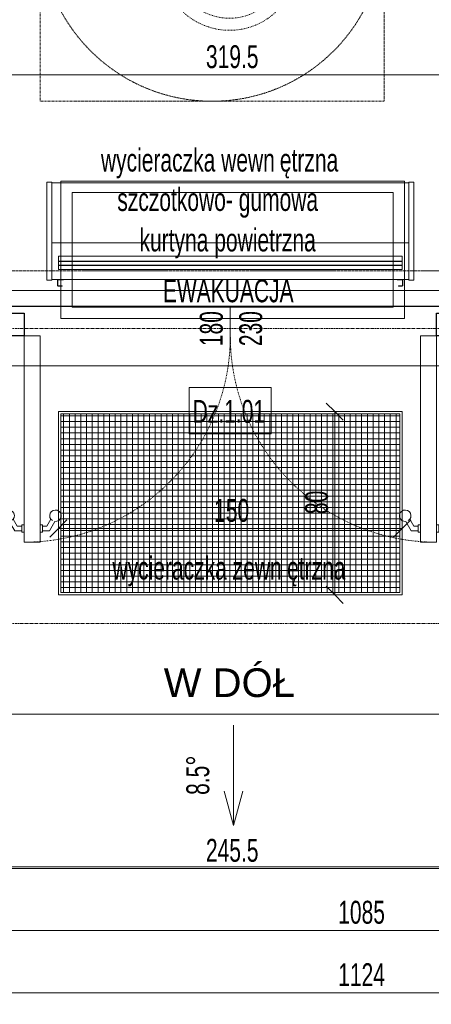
# Model space of a CAD drawing. Header units: centimetres. Extents: x 376 to 6517, y 1901 to 66534.
# Tile 38 of 105: x 2230 to 2410, y 65361 to 65791. Entities that reach past the tile are written whole.
import ezdxf

# ---------------------------------------------------------------- set-up
doc = ezdxf.new("R2010")
doc.units = ezdxf.units.CM
for name, pattern in [('__FK_przerywana', [0.32004, 0.16002, -0.16002]), ('bardzo krótka kreska', [0.4, 0.2, -0.2]), ('IMPORT-Short Dash', [0.4, 0.2, -0.2]), ('Kreska', [0.635, 0.3175, -0.3175]), ('Linia siatki', [2.2225, 1.27, -0.3175, 0.3175, -0.3175])]:
    doc.linetypes.add(name, pattern=pattern)
for name, color, linetype, lineweight in [('A-ANNO-DIMS', 7, 'Continuous', 5), ('A-ANNO-DIMS-50', 7, 'Continuous', 5), ('A-DETL-GENF', 7, 'Continuous', 5), ('A-DETL-MBND', 7, 'Continuous', 5), ('A-DOOR', 7, 'Continuous', 5), ('A-DOOR-FRAM', 7, 'Continuous', 25), ('A-DOOR-HDLN', 7, 'Kreska', 5), ('A-DOOR-IDEN', 7, 'Continuous', 5), ('A-FLOR', 7, 'Continuous', 5), ('A-FLOR-LEVL', 7, 'Continuous', 5), ('A-FLOR-LEVL-TEXT', 7, 'Continuous', 5), ('A-WALL', 7, 'Continuous', 35), ('G-ANNO-DIMS', 7, 'Continuous', 5), ('G-ANNO-TEXT', 7, 'Continuous', 5), ('I-FURN', 7, 'Continuous', 5), ('I-FURN-IDEN', 7, 'Continuous', 5), ('M-EQPM', 7, 'Continuous', 5), ('P-SANR-FIXT', 7, 'Continuous', 5), ('P-SANR-FIXT-HDLN', 7, 'Kreska', 5), ('S-GRID', 7, 'Continuous', 5)]:
    doc.layers.add(name, color=color, linetype=linetype, lineweight=lineweight)
doc.layers.add('A-DETL', color=7, linetype='Continuous', lineweight=5, true_color=0x00a600)
doc.styles.add('Arial', font='arial.ttf', dxfattribs={"height": 12.5})
doc.styles.add('Arial Narrow_1', font='ARIALN.TTF', dxfattribs={"width": 0.8, "height": 10})
doc.dimstyles.new('standard_wielkość_otworów', dxfattribs={"dimscale": 30.48, "dimtxt": 10.23431, "dimasz": 0.246063, "dimexe": 0.164042, "dimexo": 0.0625, "dimgap": 0, "dimtad": 1, "dimdec": 1, "dimrnd": 0.5, "dimdsep": 46, "dimtxsty": 'Arial Narrow_1', "dimblk1": 'OBLIQUE', "dimblk2": 'OBLIQUE', "dimsah": 1, "dimcen": 0.09, "dimazin": 0, "dimtfac": 1, "dimtdec": 4, "dimtix": 1, "dimtmove": 0, "dimatfit": 3, "dimfxl": 0.164042, "dimfxlon": 1, "dimtvp": 1, "dimtolj": 1, "dimtzin": 0, "dimarcsym": 2})

# ---------------------------------------------------------------- blocks, each defined once
blk = doc.blocks.new('HVAC_Air-Curtains_Tecnosystemi_Air-For3-Wall - 1000-V1-__-00_00 Przyziemie PB')
at = {"layer": 'M-EQPM', "color": 253, "true_color": 0xaaaaaa}
for p, q in [((63806.35, 65677.35), (63806.35, 65720.24)), ((63806.35, 65720.24), (63808.45, 65720.24)), ((63808.45, 65720.24), (63808.45, 65677.35)), ((63808.45, 65720.24), (63808.45, 65719.96)), ((63808.45, 65719.96), (63964.25, 65719.96)), ((63964.25, 65719.96), (63964.25, 65720.24)), ((63964.25, 65720.24), (63966.35, 65720.24)), ((63964.25, 65720.04), (63964.25, 65677.35)), ((63966.35, 65720.24), (63966.35, 65677.35)), ((63964.25, 65693.66), (63808.45, 65693.66)), ((63811.35, 65687.88), (63811.35, 65682.03)), ((63961.35, 65687.88), (63811.35, 65687.88)), ((63811.35, 65685.6), (63811.35, 65685.72)), ((63811.35, 65685.72), (63961.35, 65685.72)), ((63961.35, 65685.6), (63811.35, 65685.6)), ((63961.35, 65682.03), (63961.35, 65687.88)), ((63961.35, 65685.72), (63961.35, 65685.6)), ((63811.35, 65683.8), (63811.35, 65683.92)), ((63811.35, 65683.92), (63961.35, 65683.92)), ((63961.35, 65683.8), (63811.35, 65683.8)), ((63811.35, 65682.03), (63961.35, 65682.03)), ((63961.35, 65683.92), (63961.35, 65683.8)), ((63808.45, 65677.35), (63806.35, 65677.35)), ((63964.25, 65677.66), (63808.45, 65677.66)), ((63808.45, 65677.66), (63808.45, 65677.35)), ((63811.03, 65675.16), (63811.03, 65677.37)), ((63811.18, 65677.36), (63811.18, 65675.16)), ((63811.33, 65677.66), (63813.53, 65677.66)), ((63813.53, 65677.51), (63811.33, 65677.51)), ((63813.53, 65677.66), (63813.53, 65677.51)), ((63959.17, 65677.51), (63959.17, 65677.66)), ((63959.17, 65677.66), (63961.38, 65677.66)), ((63961.37, 65677.51), (63959.17, 65677.51)), ((63961.52, 65675.16), (63961.52, 65677.36)), ((63961.67, 65677.37), (63961.67, 65675.16)), ((63964.25, 65677.35), (63964.25, 65677.66)), ((63966.35, 65677.35), (63964.25, 65677.35)), ((63811.33, 65675.01), (63813.03, 65675.01)), ((63813.03, 65674.86), (63811.33, 65674.86)), ((63813.03, 65675.01), (63813.03, 65674.86)), ((63959.67, 65674.86), (63959.67, 65675.01)), ((63959.67, 65675.01), (63961.38, 65675.01)), ((63961.38, 65674.86), (63959.67, 65674.86))]:
    blk.add_line(p, q, dxfattribs=at)
for centre, radius, start, end in [((63811.33, 65677.37), 0.297, 90, 180), ((63811.33, 65677.36), 0.149, 90, 180), ((63961.37, 65677.36), 0.149, 0, 90), ((63961.38, 65677.37), 0.297, 0, 90), ((63811.33, 65675.16), 0.296, 180, 270), ((63811.33, 65675.16), 0.147, 180, 270), ((63961.38, 65675.16), 0.296, 270, 0), ((63961.38, 65675.16), 0.147, 270, 0)]:
    blk.add_arc(centre, radius, start, end, dxfattribs=at)
blk = doc.blocks.new('Wycieraczka zew - Wycieraczka zew-9121744-__-00_00 Przyziemie PB')
at = {"layer": 'I-FURN'}
for p, q in [((40, 60), (-110, 60)), ((-110, 60), (-110, -20)), ((-109, 59), (39, 59)), ((-109, -19), (-109, 59)), ((-109, -19), (-109, 59)), ((-109, 59), (39, 59)), ((-41.82, 59), (-109, 59)), ((-109, 59), (-109, 4.57)), ((-28.18, 59), (-41.82, 59)), ((39, 59), (-28.18, 59)), ((39, 59), (39, -19)), ((39, 59), (39, -19)), ((39, 4.57), (39, 59)), ((40, -20), (40, 60)), ((-109, 4.57), (-109, -19)), ((39, -19), (39, 4.57)), ((-110, -20), (40, -20)), ((39, -19), (-109, -19)), ((39, -19), (-109, -19)), ((-109, -19), (39, -19))]:
    blk.add_line(p, q, dxfattribs=at)
blk = doc.blocks.new('Wycieraczka wew1 - Wycieraczka wew 2-9214828-__-00_00 Przyziemie PB')
at = {"layer": 'I-FURN'}
for p, q in [((75, -15), (-75, -15)), ((-75, -15), (-75, -75)), ((-75, -75), (-75, -15)), ((-75, -15), (75, -15)), ((75, -75), (75, -15)), ((75, -15), (75, -75)), ((-70, -70), (-70, -20)), ((-70, -20), (70, -20)), ((70, -20), (70, -70)), ((70, -70), (-70, -70)), ((-75, -75), (75, -75)), ((75, -75), (-75, -75))]:
    blk.add_line(p, q, dxfattribs=at)
blk = doc.blocks.new('OHy Oznacznie niepełnosprawnych ___FK_04_0 - OHy Oznacznie niepełnosprawnych ___FK_04_0-8768052-__-00_00 Przyziemie PB')
at = {"layer": 'P-SANR-FIXT', "color": 13, "linetype": 'bardzo krótka kreska', "true_color": 0xcb6b69}
blk.add_circle((0, 0), 75, dxfattribs=at)
at = {"layer": 'P-SANR-FIXT-HDLN', "color": 13, "true_color": 0xcb6b69}
for p, q in [((11.08, 2.63), (27.53, 34.99)), ((27.53, 34.99), (39.82, 29.51)), ((29.96, 28.14), (14.31, -2.63)), ((15.58, 21.93), (18.7, 28.07)), ((37.68, 24.7), (29.96, 28.14)), ((39.82, 29.51), (37.68, 24.7)), ((-19.05, -39.47), (-15.39, 2.63)), ((-15.39, 2.63), (11.08, 2.63)), ((-10.56, -2.63), (-11.02, -7.89)), ((14.31, -2.63), (-10.56, -2.63)), ((-21.39, -11.66), (-20.88, -5.85)), ((-11.02, -7.89), (7.26, -7.89)), ((7.26, -7.89), (7.26, -13.16)), ((-11.48, -13.16), (-12.85, -28.95)), ((7.26, -13.16), (-11.48, -13.16))]:
    blk.add_line(p, q, dxfattribs=at)
for centre, radius, start, end in [((-7.56, 14.48), 29.57, 27.3641, 242.1174), ((-7.56, 14.48), 24.3, 17.841, 236.7605), ((-12.12, -36.47), 7.56, 203.4068, 95.6026)]:
    blk.add_arc(centre, radius, start, end, dxfattribs=at)
blk = doc.blocks.new('Drz Drzwi przeszklone x2 ___FK_04_0 ze szprosami - Dz_1 - Z - zwykłe - 151 x 240 _180 x 229_5_ EI 31-V8-__-00_00 Przyziemie PB')
at = {"layer": 'A-DOOR'}
for p, q in [((-83, -3.4), (-90, -3.4)), ((-90, -93.4), (-90, -3.4)), ((-83, -93.4), (-83, -3.4)), ((83, -3.4), (90, -3.4)), ((83, -93.4), (83, -3.4)), ((90, -93.4), (90, -3.4)), ((-94.07, -88.4), (-96.42, -84.33)), ((-92.92, -86.4), (-94.69, -83.33)), ((-91, -85.75), (-91, -89.05)), ((-90, -85.75), (-91, -85.75)), ((-83, -85.75), (-82, -85.75)), ((-82, -85.75), (-82, -89.05)), ((-80.08, -86.4), (-78.31, -83.33)), ((-78.93, -88.4), (-76.58, -84.33)), ((78.93, -88.4), (76.58, -84.33)), ((80.08, -86.4), (78.31, -83.33)), ((82, -85.75), (82, -89.05)), ((83, -85.75), (82, -85.75)), ((90, -85.75), (91, -85.75)), ((91, -85.75), (91, -89.05)), ((92.92, -86.4), (94.69, -83.33)), ((94.07, -88.4), (96.42, -84.33)), ((-94.07, -88.4), (-91, -88.4)), ((-92.92, -86.4), (-91, -86.4)), ((-91, -89.05), (-90, -89.05)), ((-82, -89.05), (-83, -89.05)), ((-80.08, -86.4), (-82, -86.4)), ((-78.93, -88.4), (-82, -88.4)), ((78.93, -88.4), (82, -88.4)), ((80.08, -86.4), (82, -86.4)), ((82, -89.05), (83, -89.05)), ((91, -89.05), (90, -89.05)), ((92.92, -86.4), (91, -86.4)), ((94.07, -88.4), (91, -88.4)), ((-90, -93.4), (-83, -93.4)), ((90, -93.4), (83, -93.4))]:
    blk.add_line(p, q, dxfattribs=at)
for centre, start, end in [((-96.7, -81.85), 301.4052, 276.4218), ((-76.3, -81.85), 263.5782, 238.5948), ((76.3, -81.85), 301.4052, 276.4218), ((96.7, -81.85), 263.5782, 238.5948)]:
    blk.add_arc(centre, 2.5, start, end, dxfattribs=at)
at = {"layer": 'A-DOOR-FRAM'}
for p, q in [((-97, -3.4), (-97, 6.6)), ((-97, 6.6), (-90, 6.6)), ((-90, 6.6), (-90, -3.4)), ((90, -3.4), (90, 6.6)), ((90, 6.6), (97, 6.6)), ((97, 6.6), (97, -3.4)), ((-90, -3.4), (-97, -3.4)), ((97, -3.4), (90, -3.4))]:
    blk.add_line(p, q, dxfattribs=at)
at = {"layer": 'A-DOOR-HDLN'}
for centre, start, end in [((-90, -3.4), 270, 0), ((90, -3.4), 180, 270)]:
    blk.add_arc(centre, 90, start, end, dxfattribs=at)
blk = doc.blocks.new('DIMBLOCK7-__-00_00 Przyziemie PB')
at = {"layer": 'A-ANNO-DIMS-50', "color": 250, "true_color": 0x303030}
for p, q in [((1836.05, 65393.66), (1836.05, 65398.66)), ((1836.05, 65393.66), (1839.8, 65397.41)), ((2920.95, 65393.66), (2920.95, 65398.66)), ((2920.95, 65393.66), (2924.7, 65397.41)), ((1836.05, 65393.66), (1832.3, 65389.91)), ((1836.05, 65393.66), (2920.95, 65393.66)), ((1836.05, 65393.66), (1836.05, 65388.66)), ((2920.95, 65393.66), (2917.2, 65389.91)), ((2920.95, 65393.66), (2920.95, 65388.66))]:
    blk.add_line(p, q, dxfattribs=at)
at = {"layer": 'A-ANNO-DIMS-50', "color": 0, "insert": (2369.07, 65406.58), "char_height": 10, "width": 22.613, "attachment_point": 1, "line_spacing_factor": 0.974696, "style": 'Arial Narrow_1'}
blk.add_mtext('1085', dxfattribs=at)
blk = doc.blocks.new('_Oblique')
at = {"color": 0, "linetype": 'ByBlock', "lineweight": -2}
blk.add_line((-0.5, -0.5), (0.5, 0.5), dxfattribs=at)
blk = doc.blocks.new('DIMBLOCK9-__-00_00 Przyziemie PB')
at = {"layer": 'A-ANNO-DIMS-50', "color": 250, "true_color": 0x303030}
for p, q in [((1816.5, 65366.41), (1816.5, 65371.41)), ((2940.5, 65366.41), (2940.5, 65371.41)), ((1816.5, 65366.41), (1820.25, 65370.16)), ((2940.5, 65366.41), (2944.25, 65370.16)), ((1816.5, 65366.41), (1812.75, 65362.66)), ((1816.5, 65366.41), (2940.5, 65366.41)), ((1816.5, 65366.41), (1816.5, 65361.41)), ((2940.5, 65366.41), (2936.75, 65362.66)), ((2940.5, 65366.41), (2940.5, 65361.41))]:
    blk.add_line(p, q, dxfattribs=at)
at = {"layer": 'A-ANNO-DIMS-50', "color": 0, "insert": (2369.07, 65379.33), "char_height": 10, "width": 22.613, "attachment_point": 1, "line_spacing_factor": 0.974696, "style": 'Arial Narrow_1'}
blk.add_mtext('1124', dxfattribs=at)
blk = doc.blocks.new('DIMBLOCK25-__-00_00 Przyziemie PB')
at = {"layer": 'A-ANNO-DIMS-50', "color": 250, "true_color": 0x303030}
for p, q in [((2367.53, 65620.06), (2363.78, 65623.81)), ((2367.53, 65620.06), (2362.53, 65620.06)), ((2367.53, 65620.06), (2367.53, 65540.06)), ((2367.53, 65620.06), (2371.28, 65616.31)), ((2367.53, 65620.06), (2372.53, 65620.06)), ((2367.53, 65540.06), (2363.78, 65543.81)), ((2367.53, 65540.06), (2362.53, 65540.06)), ((2367.53, 65540.06), (2371.28, 65536.31)), ((2367.53, 65540.06), (2372.53, 65540.06))]:
    blk.add_line(p, q, dxfattribs=at)
at = {"layer": 'A-ANNO-DIMS-50', "color": 0, "insert": (2354.6, 65575.35), "char_height": 10, "width": 11.3065, "attachment_point": 1, "rotation": 90, "line_spacing_factor": 0.974696, "style": 'Arial Narrow_1'}
blk.add_mtext('80', dxfattribs=at)
blk = doc.blocks.new('DIMBLOCK26-__-00_00 Przyziemie PB')
at = {"layer": 'A-ANNO-DIMS-50', "color": 250, "true_color": 0x303030}
for p, q in [((2247, 65569.03), (2247, 65574.03)), ((2397, 65569.03), (2397, 65574.03)), ((2247, 65569.03), (2243.25, 65565.28)), ((2247, 65569.03), (2250.75, 65572.78)), ((2247, 65569.03), (2397, 65569.03)), ((2247, 65569.03), (2247, 65564.03)), ((2397, 65569.03), (2393.25, 65565.28)), ((2397, 65569.03), (2400.75, 65572.78)), ((2397, 65569.03), (2397, 65564.03))]:
    blk.add_line(p, q, dxfattribs=at)
at = {"layer": 'A-ANNO-DIMS-50', "color": 0, "insert": (2314.93, 65581.95), "char_height": 10, "width": 16.9597, "attachment_point": 1, "line_spacing_factor": 0.974696, "style": 'Arial Narrow_1'}
blk.add_mtext('150', dxfattribs=at)
blk = doc.blocks.new('DIMBLOCK30-__-00_00 Przyziemie PB')
at = {"layer": 'A-ANNO-DIMS-50', "color": 250, "true_color": 0x303030}
for p, q in [((2199.15, 65420.67), (2199.15, 65425.67)), ((2199.15, 65420.67), (2202.9, 65424.42)), ((2444.85, 65420.67), (2444.85, 65425.67)), ((2444.85, 65420.67), (2448.6, 65424.42)), ((2199.15, 65420.67), (2195.4, 65416.92)), ((2199.15, 65420.67), (2444.85, 65420.67)), ((2199.15, 65420.67), (2199.15, 65415.67)), ((2444.85, 65420.67), (2441.1, 65416.92)), ((2444.85, 65420.67), (2444.85, 65415.67))]:
    blk.add_line(p, q, dxfattribs=at)
at = {"layer": 'A-ANNO-DIMS-50', "color": 0, "insert": (2311.36, 65433.6), "char_height": 10, "width": 25.537, "attachment_point": 1, "line_spacing_factor": 0.974696, "style": 'Arial Narrow_1'}
blk.add_mtext('245.5', dxfattribs=at)
blk = doc.blocks.new('ODr Oznaczenie drzwi ___FK_4_0 - ze znakiem drzwi flip-5810496-__-00_00 Przyziemie PB')
at = {"layer": 'A-DOOR-IDEN'}
blk.add_line((0, 0.1939), (0, -0.1834), dxfattribs=at)
blk = doc.blocks.new('DIMBLOCK64-__-00_00 Przyziemie PB')
at = {"layer": 'A-ANNO-DIMS-50', "color": 250, "true_color": 0x303030}
for p, q in [((2162.35, 65767.03), (2162.35, 65772.03)), ((2481.65, 65767.03), (2481.65, 65772.03)), ((2162.35, 65767.03), (2158.6, 65763.28)), ((2162.35, 65767.03), (2166.1, 65770.78)), ((2162.35, 65767.03), (2481.65, 65767.03)), ((2162.35, 65767.03), (2162.35, 65762.03)), ((2481.65, 65767.03), (2477.9, 65763.28)), ((2481.65, 65767.03), (2485.4, 65770.78)), ((2481.65, 65767.03), (2481.65, 65762.03))]:
    blk.add_line(p, q, dxfattribs=at)
at = {"layer": 'A-ANNO-DIMS-50', "color": 0, "insert": (2311.36, 65779.95), "char_height": 10, "width": 25.537, "attachment_point": 1, "line_spacing_factor": 0.974696, "style": 'Arial Narrow_1'}
blk.add_mtext('319.5', dxfattribs=at)

msp = doc.modelspace()

# ---------------------------------------------------------------- hatches: boundary and pattern name
at = {"layer": 'A-DETL-GENF', "true_color": 0x808080}
h = msp.add_hatch(dxfattribs=at)
h.set_pattern_fill('FP_12', color=8, style=0, pattern_type=2)
h.set_pattern_definition([(0, (-61328.2136, 83.225), (0, 2.5), []), (90, (-61328.2136, 83.225), (-2.5, 2e-16), [])])
h.paths.add_polyline_path([(2267.8, 65541.06), (2396, 65541.06), (2396, 65619.06), (2248, 65619.06), (2248, 65541.06), (2261.72, 65541.06)])

# ---------------------------------------------------------------- linework, layer by layer
at = {"layer": 'A-DETL', "color": 17, "linetype": 'IMPORT-Short Dash', "true_color": 0x804040}
for p, q in [((2239.08, 65755.5), (2239.08, 65905.5)), ((2389.08, 65905.5), (2389.08, 65755.5)), ((2389.08, 65755.5), (2239.08, 65755.5))]:
    msp.add_line(p, q, dxfattribs=at)
at = {"layer": 'A-DETL-MBND', "linetype": '__FK_przerywana'}
msp.add_line((2488.25, 65681.46), (2155.75, 65681.46), dxfattribs=at)
at = {"layer": 'A-DOOR-IDEN', "flags": 128}
msp.add_lwpolyline([(2304.07, 65630.55), (2339.87, 65630.55), (2339.87, 65610.35), (2304.07, 65610.35)], close=True, dxfattribs=at)
at = {"layer": 'A-FLOR'}
for p, q in [((2419, 65666.13), (2225, 65666.13)), ((2225, 65665.91), (2419, 65665.91)), ((2247, 65540.06), (2247, 65620.06)), ((2247, 65620.06), (2397, 65620.06)), ((2397, 65620.06), (2397, 65540.06)), ((2397, 65540.06), (2247, 65540.06)), ((2199.15, 65488.06), (2444.85, 65488.06))]:
    msp.add_line(p, q, dxfattribs=at)
at = {"layer": 'A-FLOR-LEVL'}
for p, q in [((2444.85, 65488.06), (2199.15, 65488.06)), ((2444.85, 65421.36), (2199.15, 65421.36))]:
    msp.add_line(p, q, dxfattribs=at)
at = {"layer": 'A-WALL', "lineweight": 5}
for p, q in [((2225, 65672.86), (2419, 65672.86)), ((2419, 65640.06), (2225, 65640.06))]:
    msp.add_line(p, q, dxfattribs=at)
at = {"layer": 'G-ANNO-DIMS'}
for p, q in [((2323.4, 65483.29), (2323.4, 65439.48)), ((2323.4, 65439.48), (2319.38, 65454.48)), ((2323.4, 65439.48), (2327.42, 65454.48))]:
    msp.add_line(p, q, dxfattribs=at)
at = {"layer": 'S-GRID', "color": 9, "linetype": 'Linia siatki', "true_color": 0xc0c0c0}
for p, q in [((1647.86, 65656.29), (3077.65, 65656.29)), ((1647.86, 65527.61), (3077.65, 65527.61))]:
    msp.add_line(p, q, dxfattribs=at)

# ---------------------------------------------------------------- block references
at = {"layer": 'A-DOOR'}
msp.add_blockref('Drz Drzwi przeszklone x2 ___FK_04_0 ze szprosami - Dz_1 - Z - zwykłe - 151 x 240 _180 x 229_5_ EI 31-V8-__-00_00 Przyziemie PB', (2322, 65656.46), dxfattribs=at)
at = {"layer": 'A-DOOR-IDEN', "xscale": 49.99999999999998, "yscale": 49.99999999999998, "zscale": 49.99999999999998}
msp.add_blockref('ODr Oznaczenie drzwi ___FK_4_0 - ze znakiem drzwi flip-5810496-__-00_00 Przyziemie PB', (2322, 65656.46), dxfattribs=at)
at = {"layer": 'I-FURN'}
for name, p in [('Wycieraczka wew1 - Wycieraczka wew 2-9214828-__-00_00 Przyziemie PB', (2323, 65735.69)), ('Wycieraczka zew - Wycieraczka zew-9121744-__-00_00 Przyziemie PB', (2357, 65560.06))]:
    msp.add_blockref(name, p, dxfattribs=at)
at = {"layer": 'M-EQPM', "color": 253, "true_color": 0xaaaaaa}
msp.add_blockref('HVAC_Air-Curtains_Tecnosystemi_Air-For3-Wall - 1000-V1-__-00_00 Przyziemie PB', (-61564.36, 0), dxfattribs=at)
at = {"layer": 'P-SANR-FIXT', "color": 13, "true_color": 0xcb6b69, "rotation": 180}
msp.add_blockref('OHy Oznacznie niepełnosprawnych ___FK_04_0 - OHy Oznacznie niepełnosprawnych ___FK_04_0-8768052-__-00_00 Przyziemie PB', (2314.08, 65830.5), dxfattribs=at)

# ---------------------------------------------------------------- texts
at = {"layer": 'A-DOOR-IDEN', "color": 1, "true_color": 0xff0000, "insert": (2292.59, 65677.78), "char_height": 10, "width": 70.8692, "attachment_point": 1, "style": 'Arial Narrow_1'}
msp.add_mtext('EWAKUACJA', dxfattribs=at)
at = {"layer": 'A-DOOR-IDEN', "char_height": 10, "width": 19.2405, "attachment_point": 1, "rotation": 90, "style": 'Arial Narrow_1'}
for s, insert in [('180', (2308.69, 65648.62)), ('230', (2325.89, 65648.62))]:
    msp.add_mtext(s, dxfattribs=dict(at, insert=insert))
at = {"layer": 'A-DOOR-IDEN', "insert": (2305.57, 65625.16), "char_height": 10, "width": 39.443, "attachment_point": 1, "style": 'Arial Narrow_1'}
msp.add_mtext('Dz.1.01', dxfattribs=at)
at = {"layer": 'A-FLOR-LEVL-TEXT', "insert": (2292.96, 65508.02), "char_height": 12.5, "width": 69.6916, "attachment_point": 1, "line_spacing_factor": 0.941778, "style": 'Arial', "bg_fill": 3, "box_fill_scale": 1.25, "bg_fill_color": 256, "bg_fill_true_color": 13158600, "bg_fill_transparency": 0}
msp.add_mtext('W DÓŁ', dxfattribs=at)
at = {"layer": 'G-ANNO-DIMS', "insert": (2302.81, 65452.79), "char_height": 10, "width": 20.6311, "attachment_point": 1, "rotation": 90, "line_spacing_factor": 0.974696, "style": 'Arial Narrow_1', "bg_fill": 3, "box_fill_scale": 1.25, "bg_fill_color": 256, "bg_fill_true_color": 13158600, "bg_fill_transparency": 0}
msp.add_mtext('8.5°', dxfattribs=at)
at = {"layer": 'G-ANNO-TEXT', "insert": (2282.39, 65699.97), "char_height": 10, "width": 96.5232, "attachment_point": 1, "style": 'Arial Narrow_1'}
msp.add_mtext('kurtyna powietrzna', dxfattribs=at)
at = {"layer": 'I-FURN-IDEN', "char_height": 10, "attachment_point": 1, "style": 'Arial Narrow_1'}
for s, insert, width in [('ętrzna', (2343.61, 65734.82), 32.0675), ('wycieraczka wewn', (2265.56, 65734.82), 94.5991), ('szczotkowo- gumowa', (2272.7, 65717.63), 109.3502), ('wycieraczka zewn', (2270.57, 65556.77), 92.3544), ('ętrzna', (2346.77, 65556.77), 32.0675)]:
    msp.add_mtext(s, dxfattribs=dict(at, insert=insert, width=width))

# ---------------------------------------------------------------- dimensions: what is measured, and where the dimension line sits
at = {"layer": 'A-ANNO-DIMS', "color": 250, "true_color": 0x303030}
for base, p1, p2, override, picture, middle in [((2481.65, 65767.03), (2162.35, 65762.03), (2481.65, 65762.03), {"dimpost": '<>', "dimfxl": 319.3}, 'DIMBLOCK64-__-00_00 Przyziemie PB', (2322, 65772.13)), ((2397, 65569.03), (2247, 65574.03), (2397, 65574.03), {"dimpost": '<>', "dimfxl": 150}, 'DIMBLOCK26-__-00_00 Przyziemie PB', (2322, 65574.14)), ((2444.85, 65420.67), (2199.15, 65425.67), (2444.85, 65425.67), {"dimpost": '<>', "dimfxl": 245.7}, 'DIMBLOCK30-__-00_00 Przyziemie PB', (2322, 65425.78)), ((2920.95, 65393.66), (1836.05, 65398.66), (2920.95, 65398.66), {"dimpost": '<>', "dimfxl": 1084.9}, 'DIMBLOCK7-__-00_00 Przyziemie PB', (2378.5, 65398.76)), ((2940.5, 65366.41), (1816.5, 65371.41), (2940.5, 65371.41), {"dimpost": '<>', "dimfxl": 1124}, 'DIMBLOCK9-__-00_00 Przyziemie PB', (2378.5, 65371.43))]:
    dim = msp.add_linear_dim(base=base, p1=p1, p2=p2, dimstyle='standard_wielkość_otworów', override=override, dxfattribs=at)
    dim.commit()
    dim.dimension.update_dxf_attribs({"geometry": picture, "text_midpoint": middle})
dim = msp.add_linear_dim(base=(2367.53, 65540.06), p1=(2372.53, 65620.06), p2=(2372.53, 65540.06), angle=90, dimstyle='standard_wielkość_otworów', override={"dimpost": '<>', "dimfxl": 80}, dxfattribs=at)
dim.commit()
dim.dimension.update_dxf_attribs({"geometry": 'DIMBLOCK25-__-00_00 Przyziemie PB', "text_midpoint": (2362.42, 65580.06)})

doc.saveas('drawing.dxf')
